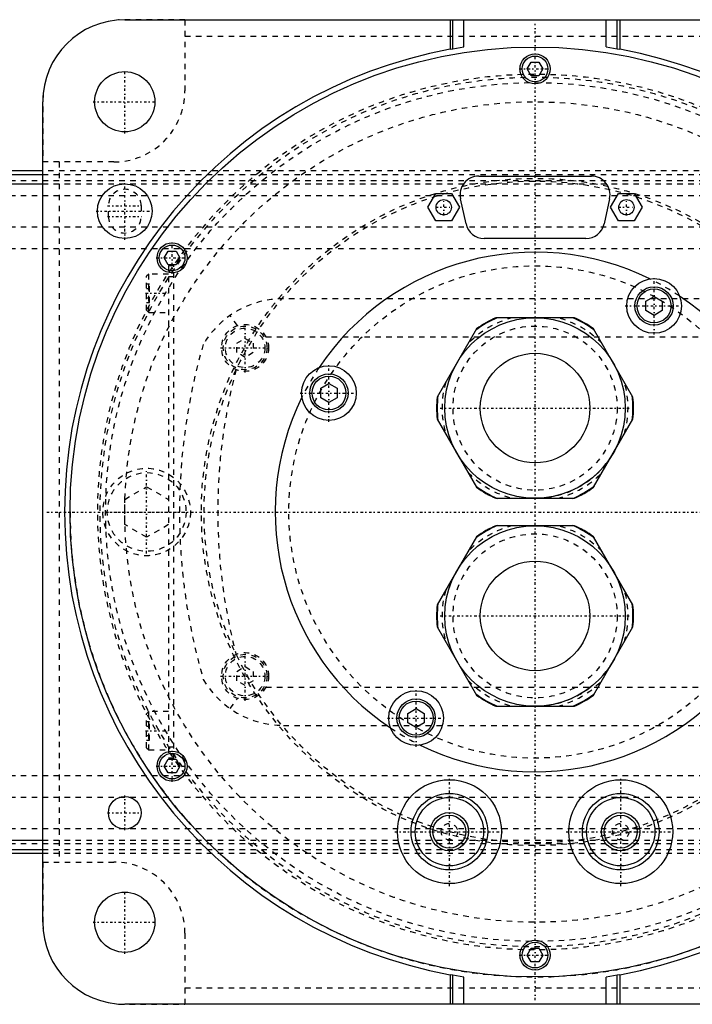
# Model space of a CAD drawing. Extents: x -702 to 139, y -105 to 105.
# Tile 12 of 14: x -94 to 29, y -90 to 90. Entities that reach past the tile are written whole.
import ezdxf

# ---------------------------------------------------------------- set-up
doc = ezdxf.new("R2010")
doc.units = 0
doc.linetypes.add('CENTER', pattern=[1.5, 0.45, -0.5, 0.05, -0.5])
doc.linetypes.add('DASHED', pattern=[2, 1, -1])
for name, color, linetype in [('AM_0', 7, 'CONTINUOUS'), ('AM_3', 7, 'DASHED'), ('AM_7', 7, 'CENTER')]:
    doc.layers.add(name, color=color, linetype=linetype)

msp = doc.modelspace()

# ---------------------------------------------------------------- linework, layer by layer
at = {"layer": 'AM_0', "color": 7, "linetype": 'CONTINUOUS'}
for p, q in [((-75, 90), (75, 90)), ((-15.5, 90), (-15.5, 84.59)), ((-15, 84.68), (-15, 90)), ((-13, 85.01), (-13, 90)), ((13, 85.01), (13, 90)), ((15, 84.68), (15, 90)), ((15.5, 90), (15.5, 84.59)), ((-15.5, 84.59), (-15, 84.68)), ((-15, 84.68), (-13, 85.01)), ((13, 85.01), (15, 84.68)), ((15, 84.68), (15.5, 84.59)), ((-1.44, 81), (-0.72, 82.25)), ((-0.72, 79.75), (-1.44, 81)), ((-0.72, 82.25), (0.72, 82.25)), ((0.72, 82.25), (1.44, 81)), ((1.44, 81), (0.72, 79.75)), ((0.72, 79.75), (-0.72, 79.75)), ((-90, -75), (-90, 75)), ((-90, 62.39), (-440, 62.39)), ((-434.3, 61.72), (-90, 61.72)), ((-10.3, 61.4), (10.3, 61.4)), ((-372.31, 60.02), (-90, 60.02)), ((-19.59, 55.7), (-18.14, 58.2)), ((-18.14, 58.2), (-15.26, 58.2)), ((-15.26, 58.2), (-13.81, 55.7)), ((13.81, 55.7), (15.26, 58.2)), ((15.26, 58.2), (18.14, 58.2)), ((18.14, 58.2), (19.59, 55.7)), ((-12.62, 52.68), (-13.62, 57.28)), ((13.62, 57.28), (12.62, 52.68)), ((-18.14, 53.2), (-19.59, 55.7)), ((-13.81, 55.7), (-15.26, 53.2)), ((15.26, 53.2), (13.81, 55.7)), ((19.59, 55.7), (18.14, 53.2)), ((-15.26, 53.2), (-18.14, 53.2)), ((18.14, 53.2), (15.26, 53.2)), ((9.3, 50), (-9.3, 50)), ((-67.79, 46.46), (-67.07, 47.71)), ((-67.07, 47.71), (-65.63, 47.71)), ((-65.63, 47.71), (-64.91, 46.46)), ((-67.07, 45.21), (-67.79, 46.46)), ((-65.63, 45.21), (-67.07, 45.21)), ((-64.91, 46.46), (-65.63, 45.21)), ((20.25, 38.54), (21.75, 39.4)), ((20.25, 36.81), (20.25, 38.54)), ((21.75, 39.4), (23.25, 38.54)), ((23.25, 38.54), (23.25, 36.81)), ((21.75, 35.94), (20.25, 36.81)), ((23.25, 36.81), (21.75, 35.94)), ((7.19, 35.5), (-7.19, 35.5)), ((-10.69, 33.48), (-17.89, 21.02)), ((17.89, 21.02), (10.69, 33.48)), ((-39.17, 22.62), (-37.67, 23.48)), ((-37.67, 23.48), (-36.17, 22.62)), ((-39.17, 20.88), (-39.17, 22.62)), ((-36.17, 22.62), (-36.17, 20.88)), ((-37.67, 20.02), (-39.17, 20.88)), ((-36.17, 20.88), (-37.67, 20.02)), ((-17.89, 16.98), (-10.69, 4.52)), ((10.69, 4.52), (17.89, 16.98)), ((-7.19, 2.5), (7.19, 2.5)), ((7.19, -2.5), (-7.19, -2.5)), ((-10.69, -4.52), (-17.89, -16.98)), ((17.89, -16.98), (10.69, -4.52)), ((-17.89, -21.02), (-10.69, -33.48)), ((10.69, -33.48), (17.89, -21.02)), ((-23.25, -36.81), (-21.75, -35.94)), ((-21.75, -35.94), (-20.25, -36.81)), ((-7.19, -35.5), (7.19, -35.5)), ((-23.25, -38.54), (-23.25, -36.81)), ((-20.25, -36.81), (-20.25, -38.54)), ((-21.75, -39.4), (-23.25, -38.54)), ((-20.25, -38.54), (-21.75, -39.4)), ((-67.79, -46.46), (-67.07, -45.21)), ((-67.07, -47.71), (-67.79, -46.46)), ((-67.07, -45.21), (-65.63, -45.21)), ((-65.63, -45.21), (-64.91, -46.46)), ((-64.91, -46.46), (-65.63, -47.71)), ((-65.63, -47.71), (-67.07, -47.71)), ((-372.31, -60.02), (-90, -60.02)), ((-440, -62.39), (-90, -62.39)), ((-434.3, -61.72), (-90, -61.72)), ((-1.44, -81), (-0.72, -79.75)), ((-0.72, -82.25), (-1.44, -81)), ((-0.72, -79.75), (0.72, -79.75)), ((0.72, -79.75), (1.44, -81)), ((1.44, -81), (0.72, -82.25)), ((0.72, -82.25), (-0.72, -82.25)), ((-15.5, -84.59), (-15.5, -90)), ((-15, -84.68), (-15.5, -84.59)), ((15.5, -84.59), (15, -84.68)), ((15.5, -84.59), (15.5, -90)), ((-15, -90), (-15, -84.68)), ((-13, -85.01), (-15, -84.68)), ((-13, -90), (-13, -85.01)), ((15, -84.68), (13, -85.01)), ((13, -90), (13, -85.01)), ((15, -90), (15, -84.68)), ((75, -90), (-75, -90))]:
    msp.add_line(p, q, dxfattribs=at)
for centre, radius in [((0, 0), 85), ((0, 81), 2.75), ((0, 81), 2.35), ((-75, 75), 5.5), ((-75, 55), 5), ((-16.7, 55.7), 1.4), ((16.7, 55.7), 1.4), ((-66.35, 46.46), 2.75), ((-66.35, 46.46), 2.35), ((21.75, 37.67), 5), ((21.75, 37.67), 3.5), ((21.75, 37.67), 3.1), ((0, 19), 16.5), ((0, 19), 10.01), ((-37.67, 21.75), 5), ((-37.67, 21.75), 3.5), ((-37.67, 21.75), 3.1), ((0, -19), 16.5), ((0, -19), 10.01), ((-21.75, -37.67), 5), ((-21.75, -37.67), 3.5), ((-21.75, -37.67), 3.1), ((-66.35, -46.46), 2.75), ((-66.35, -46.46), 2.35), ((-15.66, -58.44), 9.5), ((15.66, -58.44), 9.5), ((-75, -55), 3), ((-15.66, -58.44), 7), ((-15.66, -58.44), 6.25), ((15.66, -58.44), 7), ((15.66, -58.44), 6.25), ((-15.66, -58.44), 3.5), ((-15.66, -58.44), 3), ((15.66, -58.44), 3.5), ((15.66, -58.44), 3), ((-75, -75), 5.5), ((0, -81), 2.75), ((0, -81), 2.35)]:
    msp.add_circle(centre, radius, dxfattribs=at)
for centre, radius, start, end in [((-75, 75), 15, 90, 180), ((0, 0), 86, 100.3833, 259.6167), ((0, 0), 86, 280.3833, 79.6167), ((-10.3, 58), 3.4, 90, 192.2648), ((10.3, 58), 3.4, 347.7352, 90), ((-9.3, 53.4), 3.4, 192.2648, 270), ((9.3, 53.4), 3.4, 270, 347.7352), ((0, 0), 47.5, 63.7821, 146.2179), ((0, 0), 47.5, 333.7821, 56.2179), ((0, 19), 17.89, 112.7065, 127.2935), ((0, 19), 18, 113.5565, 126.4435), ((0, 19), 17.89, 52.7065, 67.2935), ((0, 19), 18, 53.5565, 66.4435), ((0, 0), 47.5, 153.7821, 236.2179), ((0, 19), 18, 173.5565, 186.4435), ((0, 19), 17.89, 172.7065, 187.2935), ((0, 19), 17.89, 352.7065, 7.2935), ((0, 19), 18, 353.5565, 6.4435), ((0, 19), 17.89, 232.7065, 247.2935), ((0, 19), 18, 233.5565, 246.4435), ((0, 19), 17.89, 292.7065, 307.2935), ((0, 19), 18, 293.5565, 306.4435), ((0, -19), 17.89, 112.7065, 127.2935), ((0, -19), 18, 113.5565, 126.4435), ((0, -19), 17.89, 52.7065, 67.2935), ((0, -19), 18, 53.5565, 66.4435), ((0, -19), 18, 173.5565, 186.4435), ((0, -19), 17.89, 172.7065, 187.2935), ((0, -19), 17.89, 352.7065, 7.2935), ((0, -19), 18, 353.5565, 6.4435), ((0, 0), 47.5, 243.7821, 326.2179), ((0, -19), 17.89, 232.7065, 247.2935), ((0, -19), 18, 233.5565, 246.4435), ((0, -19), 17.89, 292.7065, 307.2935), ((0, -19), 18, 293.5565, 306.4435), ((-75, -75), 15, 180, 270)]:
    msp.add_arc(centre, radius, start, end, dxfattribs=at)
at = {"layer": 'AM_3', "color": 6, "linetype": 'DASHED'}
for p, q in [((-64, 89.96), (-76.12, 89.96)), ((-64, 89.96), (-64, 77)), ((-64, 87), (64, 87)), ((-89.96, 76.12), (-89.96, 64)), ((-77, 64), (-89.96, 64)), ((-87, 64), (-87, -64)), ((50, 62.39), (-90, 62.39)), ((-90, 61.72), (50, 61.72)), ((-440, 60.6), (50, 60.6)), ((-90, 60.02), (50, 60.02)), ((-440, 57.89), (50, 57.89)), ((-78, 54), (-78, 56)), ((-72, 56), (-72, 54)), ((-440, 52.11), (50, 52.11)), ((-440, 48.19), (50, 48.19)), ((-67, 45), (-67, -45)), ((-66, 45), (-67, 45)), ((-66, -45.21), (-66, 45.21)), ((-70.6, 43.5), (-71, 43.1)), ((-67, 43.5), (-70.6, 43.5)), ((-70.6, 36.5), (-70.6, 43.5)), ((-71, 36.9), (-71, 43.1)), ((-71, 41.73), (-70.5, 41.73)), ((-70.5, 38.27), (-70.5, 41.73)), ((-66, 43), (-67, 43)), ((-71, 40.87), (-70.5, 40.87)), ((-71, 39.13), (-70.5, 39.13)), ((-71, 38.27), (-70.5, 38.27)), ((32, 39), (-46, 39)), ((-71, 36.9), (-70.6, 36.5)), ((-70.6, 36.5), (-67, 36.5)), ((-54.39, 34.07), (-55.72, 35.94)), ((-54.5, 30.87), (-53, 31.73)), ((-54.5, 29.13), (-54.5, 30.87)), ((-53, 31.73), (-51.5, 30.87)), ((-51.5, 30.87), (-51.5, 29.13)), ((-49.19, 32), (35.19, 32)), ((-53, 28.27), (-54.5, 29.13)), ((-51.5, 29.13), (-53, 28.27)), ((-75, 2.31), (-71, 4.62)), ((-71, 4.62), (-67, 2.31)), ((-75, -2.31), (-75, 2.31)), ((-71, -4.62), (-75, -2.31)), ((-67, -2.31), (-71, -4.62)), ((-54.5, -29.13), (-53, -28.27)), ((-53, -28.27), (-51.5, -29.13)), ((-54.5, -30.87), (-54.5, -29.13)), ((-51.5, -29.13), (-51.5, -30.87)), ((-53, -31.73), (-54.5, -30.87)), ((-51.5, -30.87), (-53, -31.73)), ((-49.19, -32), (35.19, -32)), ((-55.72, -35.94), (-54.39, -34.07)), ((-70.6, -36.5), (-71, -36.9)), ((-71, -43.1), (-71, -36.9)), ((-67, -36.5), (-70.6, -36.5)), ((-70.6, -43.5), (-70.6, -36.5)), ((-71, -38.27), (-70.5, -38.27)), ((-71, -39.13), (-70.5, -39.13)), ((-70.5, -41.73), (-70.5, -38.27)), ((-46, -39), (32, -39)), ((-71, -40.87), (-70.5, -40.87)), ((-71, -41.73), (-70.5, -41.73)), ((-71, -43.1), (-70.6, -43.5)), ((-66, -43), (-67, -43)), ((-70.6, -43.5), (-67, -43.5)), ((-66, -45), (-67, -45)), ((-440, -48.19), (50, -48.19)), ((-440, -52.11), (50, -52.11)), ((-440, -57.89), (50, -57.89)), ((-440, -60.6), (50, -60.6)), ((-90, -60.02), (50, -60.02)), ((-90, -61.72), (50, -61.72)), ((-90, -62.39), (50, -62.39)), ((-89.96, -64), (-89.96, -76.12)), ((-89.96, -64), (-77, -64)), ((-64, -77), (-64, -89.96)), ((-64, -87), (64, -87)), ((-76.12, -89.96), (-64, -89.96))]:
    msp.add_line(p, q, dxfattribs=at)
for centre, radius in [((0, 0), 79.5), ((0, 0), 78.5), ((0, 0), 75), ((0, 0), 61), ((0, 0), 60.5), ((0, 0), 45), ((-53, 30), 4.3), ((-53, 30), 4), ((-53, 30), 3.6), ((0, 19), 15), ((-71, 0), 8), ((-71, 0), 7.2), ((0, -19), 15), ((-53, -30), 4.3), ((-53, -30), 4), ((-53, -30), 3.6), ((-15.66, -58.44), 1.5), ((15.66, -58.44), 1.5)]:
    msp.add_circle(centre, radius, dxfattribs=at)
for centre, radius, start, end in [((0, 0), 80, 54.3409, 305.6591), ((-77, 77), 13, 270, 0), ((-75, 56), 3, 0, 180), ((-75, 54), 3, 180, 0), ((0, 0), 47.5, 56.2179, 63.7821), ((-46, 22), 17, 90, 149.5298), ((0, 19), 17, 103.9306, 136.0694), ((0, 19), 17, 43.9306, 76.0694), ((45, 0), 110, 163.8371, 196.1629), ((45, 0), 103, 165.3606, 194.6394), ((0, 0), 47.5, 146.2179, 153.7821), ((0, 19), 17, 163.9306, 196.0694), ((0, 19), 17, 343.9306, 16.0694), ((0, 19), 16.5, 270, 330), ((0, 19), 17, 223.9306, 256.0694), ((0, 19), 17, 283.9306, 316.0694), ((0, 0), 85, 180, 312.1683), ((0, -19), 17, 103.9306, 136.0694), ((0, -19), 17, 43.9306, 76.0694), ((0, -19), 17, 163.9306, 196.0694), ((0, -19), 17, 343.9306, 16.0694), ((0, -19), 16.5, 270, 330), ((-46, -22), 17, 210.4702, 270), ((0, -19), 17, 223.9306, 256.0694), ((0, -19), 17, 283.9306, 316.0694), ((0, 0), 47.5, 236.2179, 243.7821), ((-77, -77), 13, 0, 90)]:
    msp.add_arc(centre, radius, start, end, dxfattribs=at)
at = {"layer": 'AM_7', "color": 4, "linetype": 'CENTER'}
for p, q in [((0, -89.25), (0, 89.25)), ((-2.89, 81), (2.89, 81)), ((-75, 69.22), (-75, 80.78)), ((-80.78, 75), (-69.22, 75)), ((-75, 49.75), (-75, 60.25)), ((-78.15, 56), (-71.85, 56)), ((-16.7, 54.23), (-16.7, 57.17)), ((16.7, 54.23), (16.7, 57.17)), ((-80.25, 55), (-69.75, 55)), ((-18.17, 55.7), (-15.23, 55.7)), ((15.23, 55.7), (18.17, 55.7)), ((-78.15, 54), (-71.85, 54)), ((-66.35, 43.57), (-66.35, 49.35)), ((-69.24, 46.46), (-63.46, 46.46)), ((21.75, 32.42), (21.75, 42.92)), ((-71.2, 40), (-66.8, 40)), ((16.5, 37.67), (27, 37.67)), ((-53, 25.48), (-53, 34.52)), ((-57.52, 30), (-48.48, 30)), ((-37.67, 16.5), (-37.67, 27)), ((-42.92, 21.75), (-32.42, 21.75)), ((-17.32, 19), (17.32, 19)), ((-71, -7.56), (-71, 7.56)), ((-89.25, 0), (89.25, 0)), ((-78.56, 0), (-63.44, 0)), ((-17.32, -19), (17.32, -19)), ((-53, -34.52), (-53, -25.48)), ((-57.52, -30), (-48.48, -30)), ((-21.75, -42.92), (-21.75, -32.42)), ((-27, -37.67), (-16.5, -37.67)), ((-71.2, -40), (-66.8, -40)), ((-66.35, -49.35), (-66.35, -43.57)), ((-69.24, -46.46), (-63.46, -46.46)), ((-15.66, -68.41), (-15.66, -48.46)), ((15.66, -68.41), (15.66, -48.46)), ((-75, -58.15), (-75, -51.85)), ((-78.15, -55), (-71.85, -55)), ((-25.63, -58.44), (-5.68, -58.44)), ((5.68, -58.44), (25.63, -58.44)), ((-75, -80.78), (-75, -69.22)), ((-80.78, -75), (-69.22, -75)), ((-2.89, -81), (2.89, -81))]:
    msp.add_line(p, q, dxfattribs=at)

doc.saveas('drawing.dxf')
